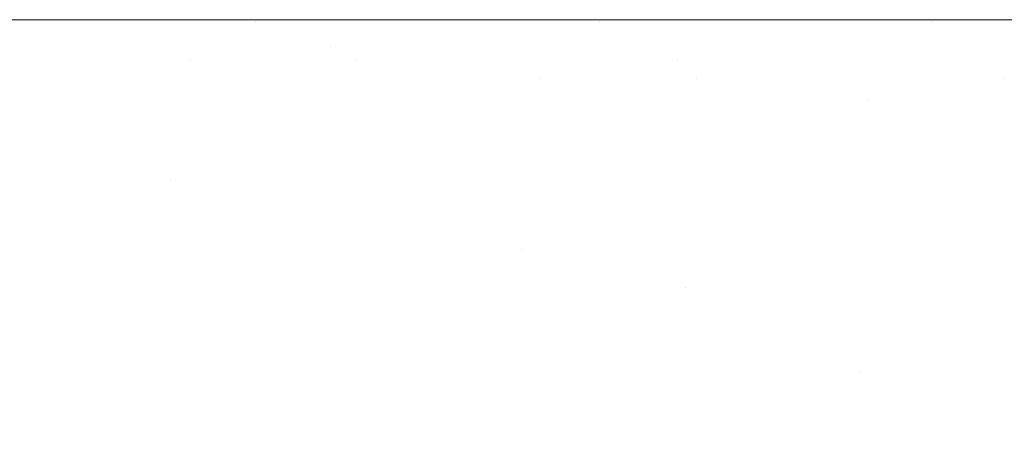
# Model space of a CAD drawing. Header units: centimetres. Extents: x -17.1 to 18.2, y 3.4 to 5.2.
# Tile 176 of 256: x -5.219 to -5.1899, y 5.188 to 5.2002. Entities that reach past the tile are written whole.
import ezdxf

# ---------------------------------------------------------------- set-up
doc = ezdxf.new("R2010")
doc.units = ezdxf.units.CM
doc.header["$LTSCALE"] = 2.54
doc.layers.add('Lucido design-1', color=7, linetype='Continuous')

# ---------------------------------------------------------------- blocks, each defined once
blk = doc.blocks.new('Gruppo-4-1')
at = {"color": 7, "linetype": 'Continuous', "lineweight": 9}
for points, invisible_edges in [([(18.147234, 5.200144, -1872.31239), (18.147234, 5.200212, -1872.315514), (-17.020308, 5.200212, -1872.315514), (-17.020308, 5.200144, -1872.31239)], 8), ([(-17.020308, 5.200212, -1872.315514), (6.292262, 5.200212, -1872.515514), (-5.165337, 5.200212, -1872.515514)], 9), ([(-5.165337, 5.200212, -1872.515514), (-5.16604, 5.200212, -1872.515517), (-17.020308, 5.200212, -1872.315514)], 10), ([(-5.16604, 5.200212, -1872.515517), (-5.16949, 5.200212, -1872.515612), (-17.020308, 5.200212, -1872.315514)], 10), ([(6.292262, 5.200212, -1872.515514), (-17.020308, 5.200212, -1872.315514), (18.147234, 5.200212, -1872.315514)], 9), ([(-17.020308, 5.200212, -1872.315514), (-5.173109, 5.200212, -1872.515859), (-5.173872, 5.200212, -1872.515942)], 9), ([(-5.16949, 5.200212, -1872.515612), (-5.173109, 5.200212, -1872.515859), (-17.020308, 5.200212, -1872.315514)], 10), ([(-5.173872, 5.200212, -1872.515942), (-5.176745, 5.200212, -1872.516257), (-17.020308, 5.200212, -1872.315514)], 10), ([(-5.176745, 5.200212, -1872.516257), (-5.180403, 5.200212, -1872.516812), (-17.020308, 5.200212, -1872.315514)], 10), ([(-5.180403, 5.200212, -1872.516812), (-5.184086, 5.200212, -1872.517528), (-17.020308, 5.200212, -1872.315514)], 10), ([(-5.184086, 5.200212, -1872.517528), (-5.1878, 5.200212, -1872.518411), (-17.020308, 5.200212, -1872.315514)], 10), ([(-5.1878, 5.200212, -1872.518411), (-5.191547, 5.200212, -1872.519469), (-17.020308, 5.200212, -1872.315514)], 10), ([(-5.191547, 5.200212, -1872.519469), (-5.195333, 5.200212, -1872.52071), (-17.020308, 5.200212, -1872.315514)], 10), ([(-5.195333, 5.200212, -1872.52071), (-5.19916, 5.200212, -1872.522144), (-17.020308, 5.200212, -1872.315514)], 10), ([(-5.19916, 5.200212, -1872.522144), (-5.203033, 5.200212, -1872.523784), (-17.020308, 5.200212, -1872.315514)], 10), ([(-5.203033, 5.200212, -1872.523784), (-5.206954, 5.200212, -1872.525642), (-17.020308, 5.200212, -1872.315514)], 10), ([(-5.206954, 5.200212, -1872.525642), (-5.210927, 5.200212, -1872.527734), (-17.020308, 5.200212, -1872.315514)], 10), ([(-5.210927, 5.200212, -1872.527734), (-5.214954, 5.200212, -1872.530076), (-17.020308, 5.200212, -1872.315514)], 10), ([(-5.214954, 5.200212, -1872.530076), (-5.219036, 5.200212, -1872.532687), (-17.020308, 5.200212, -1872.315514)], 10), ([(-17.020308, 5.200144, -1872.31239), (-17.020308, 5.200117, -1872.311152), (18.147234, 5.200117, -1872.311152), (18.147234, 5.200144, -1872.31239)], 10), ([(18.147234, 5.200117, -1872.311152), (-17.020308, 5.200117, -1872.311152), (-17.020308, 5.199831, -1872.306798), (18.147234, 5.199831, -1872.306798)], 5), ([(-5.219036, 5.200212, -1872.532687), (-5.214954, 5.200212, -1872.530076), (-5.212028, 5.200163, -1872.531694), (-5.222473, 5.200163, -1872.538547)], 14), ([(-5.212028, 5.200163, -1872.531694), (-5.211288, 5.200017, -1872.534606), (-5.221568, 5.200017, -1872.541351), (-5.222473, 5.200163, -1872.538547)], 15), ([(-5.214954, 5.200212, -1872.530076), (-5.210927, 5.200212, -1872.527734), (-5.212028, 5.200163, -1872.531694)], 10), ([(-5.201845, 5.200163, -1872.526513), (-5.212028, 5.200163, -1872.531694), (-5.210927, 5.200212, -1872.527734), (-5.206954, 5.200212, -1872.525642)], 11), ([(-5.201845, 5.200163, -1872.526513), (-5.201267, 5.200017, -1872.529508), (-5.211288, 5.200017, -1872.534606), (-5.212028, 5.200163, -1872.531694)], 15), ([(-5.206954, 5.200212, -1872.525642), (-5.203033, 5.200212, -1872.523784), (-5.201845, 5.200163, -1872.526513)], 10), ([(-5.201845, 5.200163, -1872.526513), (-5.203033, 5.200212, -1872.523784), (-5.19916, 5.200212, -1872.522144)], 9), ([(-5.19916, 5.200212, -1872.522144), (-5.195333, 5.200212, -1872.52071), (-5.192028, 5.200163, -1872.522807), (-5.201845, 5.200163, -1872.526513)], 14), ([(-5.192028, 5.200163, -1872.522807), (-5.191605, 5.200017, -1872.525861), (-5.201267, 5.200017, -1872.529508), (-5.201845, 5.200163, -1872.526513)], 15), ([(-5.195333, 5.200212, -1872.52071), (-5.191547, 5.200212, -1872.519469), (-5.192028, 5.200163, -1872.522807)], 10), ([(-5.182645, 5.200163, -1872.520381), (-5.192028, 5.200163, -1872.522807), (-5.191547, 5.200212, -1872.519469), (-5.1878, 5.200212, -1872.518411)], 11), ([(-5.182645, 5.200163, -1872.520381), (-5.182371, 5.200017, -1872.523473), (-5.191605, 5.200017, -1872.525861), (-5.192028, 5.200163, -1872.522807)], 15), ([(18.147234, 5.199831, -1872.306798), (-17.020308, 5.199831, -1872.306798), (-17.020308, 5.199356, -1872.302461), (18.147234, 5.199356, -1872.302461)], 5), ([(-5.220665, 5.199774, -1872.544147), (-5.221568, 5.200017, -1872.541351), (-5.211288, 5.200017, -1872.534606), (-5.21055, 5.199774, -1872.537511)], 15), ([(-5.21055, 5.199774, -1872.537511), (-5.209816, 5.199434, -1872.540402), (-5.219766, 5.199434, -1872.546931), (-5.220665, 5.199774, -1872.544147)], 15), ([(-5.21055, 5.199774, -1872.537511), (-5.211288, 5.200017, -1872.534606), (-5.201267, 5.200017, -1872.529508), (-5.20069, 5.199774, -1872.532494)], 15), ([(-5.20069, 5.199774, -1872.532494), (-5.200116, 5.199434, -1872.535467), (-5.209816, 5.199434, -1872.540402), (-5.21055, 5.199774, -1872.537511)], 15), ([(-5.20069, 5.199774, -1872.532494), (-5.201267, 5.200017, -1872.529508), (-5.191605, 5.200017, -1872.525861), (-5.191183, 5.199774, -1872.528906)], 15), ([(-5.191183, 5.199774, -1872.528906), (-5.190763, 5.199434, -1872.531937), (-5.200116, 5.199434, -1872.535467), (-5.20069, 5.199774, -1872.532494)], 15), ([(-5.191183, 5.199774, -1872.528906), (-5.191605, 5.200017, -1872.525861), (-5.182371, 5.200017, -1872.523473), (-5.182097, 5.199774, -1872.526556)], 15), ([(-5.182097, 5.199774, -1872.526556), (-5.181825, 5.199434, -1872.529625), (-5.190763, 5.199434, -1872.531937), (-5.191183, 5.199774, -1872.528906)], 15), ([(18.147234, 5.199356, -1872.302461), (-17.020308, 5.199356, -1872.302461), (-17.020308, 5.198693, -1872.298149), (18.147234, 5.198693, -1872.298149)], 5), ([(-5.224797, 5.199434, -1872.55085), (-5.219766, 5.199434, -1872.546931), (-5.218873, 5.198999, -1872.549698), (-5.223821, 5.198999, -1872.553554)], 15), ([(-5.213955, 5.198999, -1872.54628), (-5.219766, 5.199434, -1872.546931), (-5.209816, 5.199434, -1872.540402)], 11), ([(-5.213955, 5.198999, -1872.54628), (-5.218873, 5.198999, -1872.549698), (-5.219766, 5.199434, -1872.546931)], 11), ([(-5.209816, 5.199434, -1872.540402), (-5.209085, 5.198999, -1872.543277), (-5.213955, 5.198999, -1872.54628)], 11), ([(-5.209085, 5.198999, -1872.543277), (-5.209816, 5.199434, -1872.540402), (-5.200116, 5.199434, -1872.535467), (-5.199545, 5.198999, -1872.538423)], 15), ([(-5.199545, 5.198999, -1872.538423), (-5.200116, 5.199434, -1872.535467), (-5.190763, 5.199434, -1872.531937), (-5.190346, 5.198999, -1872.534951)], 15), ([(-5.190346, 5.198999, -1872.534951), (-5.190763, 5.199434, -1872.531937), (-5.181825, 5.199434, -1872.529625), (-5.181554, 5.198999, -1872.532677)], 15), ([(-5.223821, 5.198999, -1872.553554), (-5.218873, 5.198999, -1872.549698), (-5.217986, 5.19847, -1872.552446), (-5.222852, 5.19847, -1872.556237)], 15), ([(-5.21315, 5.19847, -1872.549084), (-5.217986, 5.19847, -1872.552446), (-5.218873, 5.198999, -1872.549698), (-5.213955, 5.198999, -1872.54628)], 15), ([(-5.213955, 5.198999, -1872.54628), (-5.209085, 5.198999, -1872.543277), (-5.20836, 5.19847, -1872.546131), (-5.21315, 5.19847, -1872.549084)], 15), ([(-5.203632, 5.19847, -1872.543563), (-5.209085, 5.198999, -1872.543277), (-5.199545, 5.198999, -1872.538423)], 11), ([(-5.203632, 5.19847, -1872.543563), (-5.20836, 5.19847, -1872.546131), (-5.209085, 5.198999, -1872.543277)], 11), ([(-5.199545, 5.198999, -1872.538423), (-5.198978, 5.19847, -1872.541357), (-5.203632, 5.19847, -1872.543563)], 11), ([(-5.190346, 5.198999, -1872.534951), (-5.189932, 5.19847, -1872.537942), (-5.198978, 5.19847, -1872.541357), (-5.199545, 5.198999, -1872.538423)], 15), ([(-5.181554, 5.198999, -1872.532677), (-5.181285, 5.19847, -1872.535706), (-5.189932, 5.19847, -1872.537942), (-5.190346, 5.198999, -1872.534951)], 15), ([(18.147234, 5.198693, -1872.298149), (-17.020308, 5.198693, -1872.298149), (-17.020308, 5.197842, -1872.29387), (18.147234, 5.197842, -1872.29387)], 5), ([(-5.222852, 5.19847, -1872.556237), (-5.217986, 5.19847, -1872.552446), (-5.217107, 5.197848, -1872.555169), (-5.221891, 5.197848, -1872.558897)], 15), ([(-5.212351, 5.197848, -1872.551864), (-5.217107, 5.197848, -1872.555169), (-5.217986, 5.19847, -1872.552446), (-5.21315, 5.19847, -1872.549084)], 15), ([(-5.21315, 5.19847, -1872.549084), (-5.20836, 5.19847, -1872.546131), (-5.207642, 5.197848, -1872.54896), (-5.212351, 5.197848, -1872.551864)], 15), ([(-5.202993, 5.197848, -1872.546434), (-5.207642, 5.197848, -1872.54896), (-5.20836, 5.19847, -1872.546131), (-5.203632, 5.19847, -1872.543563)], 15), ([(-5.203632, 5.19847, -1872.543563), (-5.198978, 5.19847, -1872.541357), (-5.198416, 5.197848, -1872.544266), (-5.202993, 5.197848, -1872.546434)], 15), ([(-5.193923, 5.197848, -1872.542431), (-5.198978, 5.19847, -1872.541357), (-5.189932, 5.19847, -1872.537942)], 11), ([(-5.193923, 5.197848, -1872.542431), (-5.198416, 5.197848, -1872.544266), (-5.198978, 5.19847, -1872.541357)], 11), ([(-5.189932, 5.19847, -1872.537942), (-5.189521, 5.197848, -1872.540908), (-5.193923, 5.197848, -1872.542431)], 11), ([(-5.189521, 5.197848, -1872.540908), (-5.189932, 5.19847, -1872.537942), (-5.181285, 5.19847, -1872.535706), (-5.181019, 5.197848, -1872.538709)], 15), ([(18.147234, 5.197842, -1872.29387), (-17.020308, 5.197842, -1872.29387), (-17.020308, 5.196805, -1872.289632), (18.147234, 5.196805, -1872.289632)], 5), ([(-5.221891, 5.197848, -1872.558897), (-5.217107, 5.197848, -1872.555169), (-5.216236, 5.197135, -1872.557865), (-5.22094, 5.197135, -1872.56153)], 15), ([(-5.211561, 5.197135, -1872.554615), (-5.216236, 5.197135, -1872.557865), (-5.217107, 5.197848, -1872.555169), (-5.212351, 5.197848, -1872.551864)], 15), ([(-5.212351, 5.197848, -1872.551864), (-5.207642, 5.197848, -1872.54896), (-5.206931, 5.197135, -1872.55176), (-5.211561, 5.197135, -1872.554615)], 15), ([(-5.20236, 5.197135, -1872.549277), (-5.206931, 5.197135, -1872.55176), (-5.207642, 5.197848, -1872.54896), (-5.202993, 5.197848, -1872.546434)], 15), ([(-5.202993, 5.197848, -1872.546434), (-5.198416, 5.197848, -1872.544266), (-5.19786, 5.197135, -1872.547145), (-5.20236, 5.197135, -1872.549277)], 15), ([(-5.193442, 5.197135, -1872.545341), (-5.19786, 5.197135, -1872.547145), (-5.198416, 5.197848, -1872.544266), (-5.193923, 5.197848, -1872.542431)], 15), ([(-5.193923, 5.197848, -1872.542431), (-5.189521, 5.197848, -1872.540908), (-5.189114, 5.197135, -1872.543843), (-5.193442, 5.197135, -1872.545341)], 15), ([(-5.22, 5.196334, -1872.564133), (-5.22094, 5.197135, -1872.56153), (-5.216236, 5.197135, -1872.557865), (-5.215376, 5.196334, -1872.560529)], 15), ([(-5.215376, 5.196334, -1872.560529), (-5.216236, 5.197135, -1872.557865), (-5.211561, 5.197135, -1872.554615), (-5.21078, 5.196334, -1872.557335)], 15), ([(-5.21078, 5.196334, -1872.557335), (-5.211561, 5.197135, -1872.554615), (-5.206931, 5.197135, -1872.55176), (-5.206228, 5.196334, -1872.554527)], 15), ([(-5.201734, 5.196334, -1872.552087), (-5.206228, 5.196334, -1872.554527), (-5.206931, 5.197135, -1872.55176), (-5.20236, 5.197135, -1872.549277)], 15), ([(-5.20236, 5.197135, -1872.549277), (-5.19786, 5.197135, -1872.547145), (-5.19731, 5.196334, -1872.54999), (-5.201734, 5.196334, -1872.552087)], 15), ([(-5.192967, 5.196334, -1872.548217), (-5.19731, 5.196334, -1872.54999), (-5.19786, 5.197135, -1872.547145), (-5.193442, 5.197135, -1872.545341)], 15), ([(-5.193442, 5.197135, -1872.545341), (-5.189114, 5.197135, -1872.543843), (-5.188712, 5.196334, -1872.546745), (-5.192967, 5.196334, -1872.548217)], 15), ([(18.147234, 5.196805, -1872.289632), (-17.020308, 5.196805, -1872.289632), (-17.020308, 5.195584, -1872.285443), (18.147234, 5.195584, -1872.285443)], 5), ([(-5.22, 5.196334, -1872.564133), (-5.215376, 5.196334, -1872.560529), (-5.214527, 5.195446, -1872.563159), (-5.216797, 5.195446, -1872.564879)], 15), ([(-5.216797, 5.195446, -1872.564879), (-5.219073, 5.195446, -1872.566701), (-5.22, 5.196334, -1872.564133)], 11), ([(-5.21078, 5.196334, -1872.557335), (-5.210009, 5.195446, -1872.560019), (-5.214527, 5.195446, -1872.563159), (-5.215376, 5.196334, -1872.560529)], 15), ([(-5.206228, 5.196334, -1872.554527), (-5.205534, 5.195446, -1872.557259), (-5.210009, 5.195446, -1872.560019), (-5.21078, 5.196334, -1872.557335)], 15), ([(-5.201116, 5.195446, -1872.55486), (-5.205534, 5.195446, -1872.557259), (-5.206228, 5.196334, -1872.554527), (-5.201734, 5.196334, -1872.552087)], 15), ([(-5.201734, 5.196334, -1872.552087), (-5.19731, 5.196334, -1872.54999), (-5.196768, 5.195446, -1872.552799), (-5.201116, 5.195446, -1872.55486)], 15), ([(-5.192498, 5.195446, -1872.551056), (-5.196768, 5.195446, -1872.552799), (-5.19731, 5.196334, -1872.54999), (-5.192967, 5.196334, -1872.548217)], 15), ([(-5.192967, 5.196334, -1872.548217), (-5.188712, 5.196334, -1872.546745), (-5.188316, 5.195446, -1872.549609), (-5.192498, 5.195446, -1872.551056)], 15), ([(18.147234, 5.195584, -1872.285443), (-17.020308, 5.195584, -1872.285443), (-17.020308, 5.194181, -1872.281312), (18.147234, 5.194181, -1872.281312)], 5), ([(-5.221351, 5.195446, -1872.568629), (-5.219073, 5.195446, -1872.566701), (-5.218159, 5.194473, -1872.569233), (-5.220398, 5.194473, -1872.571128)], 15), ([(-5.215922, 5.194473, -1872.567441), (-5.218159, 5.194473, -1872.569233), (-5.219073, 5.195446, -1872.566701), (-5.216797, 5.195446, -1872.564879)], 15), ([(-5.216797, 5.195446, -1872.564879), (-5.214527, 5.195446, -1872.563159), (-5.21369, 5.194473, -1872.565751), (-5.215922, 5.194473, -1872.567441)], 15), ([(-5.214527, 5.195446, -1872.563159), (-5.210009, 5.195446, -1872.560019), (-5.209249, 5.194473, -1872.562664), (-5.211465, 5.194473, -1872.564159)], 15), ([(-5.211465, 5.194473, -1872.564159), (-5.21369, 5.194473, -1872.565751), (-5.214527, 5.195446, -1872.563159)], 11), ([(-5.209249, 5.194473, -1872.562664), (-5.210009, 5.195446, -1872.560019), (-5.205534, 5.195446, -1872.557259), (-5.20485, 5.194473, -1872.559951)], 15), ([(-5.200508, 5.194473, -1872.557593), (-5.20485, 5.194473, -1872.559951), (-5.205534, 5.195446, -1872.557259), (-5.201116, 5.195446, -1872.55486)], 15), ([(-5.201116, 5.195446, -1872.55486), (-5.196768, 5.195446, -1872.552799), (-5.196233, 5.194473, -1872.555567), (-5.200508, 5.194473, -1872.557593)], 15), ([(-5.192036, 5.194473, -1872.553854), (-5.196233, 5.194473, -1872.555567), (-5.196768, 5.195446, -1872.552799), (-5.192498, 5.195446, -1872.551056)], 15), ([(-5.192498, 5.195446, -1872.551056), (-5.188316, 5.195446, -1872.549609), (-5.187925, 5.194473, -1872.552431), (-5.192036, 5.194473, -1872.553854)], 15), ([(-5.220398, 5.194473, -1872.571128), (-5.218159, 5.194473, -1872.569233), (-5.217259, 5.19342, -1872.571724), (-5.21946, 5.19342, -1872.573587)], 15), ([(-5.21506, 5.19342, -1872.569963), (-5.217259, 5.19342, -1872.571724), (-5.218159, 5.194473, -1872.569233), (-5.215922, 5.194473, -1872.567441)], 15), ([(-5.215922, 5.194473, -1872.567441), (-5.21369, 5.194473, -1872.565751), (-5.212866, 5.19342, -1872.568302), (-5.21506, 5.19342, -1872.569963)], 15), ([(-5.210679, 5.19342, -1872.566737), (-5.212866, 5.19342, -1872.568302), (-5.21369, 5.194473, -1872.565751), (-5.211465, 5.194473, -1872.564159)], 15), ([(-5.211465, 5.194473, -1872.564159), (-5.209249, 5.194473, -1872.562664), (-5.208501, 5.19342, -1872.565267), (-5.210679, 5.19342, -1872.566737)], 15), ([(-5.209249, 5.194473, -1872.562664), (-5.20485, 5.194473, -1872.559951), (-5.204177, 5.19342, -1872.562601), (-5.206333, 5.19342, -1872.563889)], 15), ([(-5.206333, 5.19342, -1872.563889), (-5.208501, 5.19342, -1872.565267), (-5.209249, 5.194473, -1872.562664)], 11), ([(-5.199909, 5.19342, -1872.560282), (-5.204177, 5.19342, -1872.562601), (-5.20485, 5.194473, -1872.559951), (-5.200508, 5.194473, -1872.557593)], 15), ([(-5.200508, 5.194473, -1872.557593), (-5.196233, 5.194473, -1872.555567), (-5.195707, 5.19342, -1872.558291), (-5.199909, 5.19342, -1872.560282)], 15), ([(-5.191581, 5.19342, -1872.556607), (-5.195707, 5.19342, -1872.558291), (-5.196233, 5.194473, -1872.555567), (-5.192036, 5.194473, -1872.553854)], 15), ([(-5.192036, 5.194473, -1872.553854), (-5.187925, 5.194473, -1872.552431), (-5.18754, 5.19342, -1872.555209), (-5.191581, 5.19342, -1872.556607)], 15), ([(18.147234, 5.194181, -1872.281312), (-17.020308, 5.194181, -1872.281312), (-17.020308, 5.1926, -1872.277246), (18.147234, 5.1926, -1872.277246)], 5), ([(-5.218539, 5.192287, -1872.576004), (-5.220702, 5.192287, -1872.577937), (-5.221661, 5.19342, -1872.575553), (-5.21946, 5.19342, -1872.573587)], 15), ([(-5.21946, 5.19342, -1872.573587), (-5.217259, 5.19342, -1872.571724), (-5.216375, 5.192287, -1872.574173), (-5.218539, 5.192287, -1872.576004)], 15), ([(-5.214214, 5.192287, -1872.572442), (-5.216375, 5.192287, -1872.574173), (-5.217259, 5.19342, -1872.571724), (-5.21506, 5.19342, -1872.569963)], 15), ([(-5.21506, 5.19342, -1872.569963), (-5.212866, 5.19342, -1872.568302), (-5.212057, 5.192287, -1872.570809), (-5.214214, 5.192287, -1872.572442)], 15), ([(-5.209907, 5.192287, -1872.569271), (-5.212057, 5.192287, -1872.570809), (-5.212866, 5.19342, -1872.568302), (-5.210679, 5.19342, -1872.566737)], 15), ([(-5.210679, 5.19342, -1872.566737), (-5.208501, 5.19342, -1872.565267), (-5.207766, 5.192287, -1872.567826), (-5.209907, 5.192287, -1872.569271)], 15), ([(-5.205635, 5.192287, -1872.566471), (-5.207766, 5.192287, -1872.567826), (-5.208501, 5.19342, -1872.565267), (-5.206333, 5.19342, -1872.563889)], 15), ([(-5.206333, 5.19342, -1872.563889), (-5.204177, 5.19342, -1872.562601), (-5.203516, 5.192287, -1872.565205), (-5.205635, 5.192287, -1872.566471)], 15), ([(-5.204177, 5.19342, -1872.562601), (-5.199909, 5.19342, -1872.560282), (-5.19932, 5.192287, -1872.562926), (-5.20141, 5.192287, -1872.564024)], 15), ([(-5.20141, 5.192287, -1872.564024), (-5.203516, 5.192287, -1872.565205), (-5.204177, 5.19342, -1872.562601)], 11), ([(-5.19932, 5.192287, -1872.562926), (-5.199909, 5.19342, -1872.560282), (-5.195707, 5.19342, -1872.558291), (-5.19519, 5.192287, -1872.560969)], 15), ([(-5.19519, 5.192287, -1872.560969), (-5.195707, 5.19342, -1872.558291), (-5.191581, 5.19342, -1872.556607), (-5.191135, 5.192287, -1872.559313)], 15), ([(-5.191135, 5.192287, -1872.559313), (-5.191581, 5.19342, -1872.556607), (-5.18754, 5.19342, -1872.555209), (-5.187162, 5.192287, -1872.557938)], 15), ([(18.147234, 5.190843, -1872.273252), (18.147234, 5.1926, -1872.277246), (-17.020308, 5.1926, -1872.277246), (-17.020308, 5.19167, -1872.275133)], 10), ([(-5.217634, 5.191079, -1872.578376), (-5.219761, 5.191079, -1872.580275), (-5.220702, 5.192287, -1872.577937), (-5.218539, 5.192287, -1872.576004)], 15), ([(-5.218539, 5.192287, -1872.576004), (-5.216375, 5.192287, -1872.574173), (-5.215507, 5.191079, -1872.576576), (-5.217634, 5.191079, -1872.578376)], 15), ([(-5.213383, 5.191079, -1872.574874), (-5.215507, 5.191079, -1872.576576), (-5.216375, 5.192287, -1872.574173), (-5.214214, 5.192287, -1872.572442)], 15), ([(-5.214214, 5.192287, -1872.572442), (-5.212057, 5.192287, -1872.570809), (-5.211263, 5.191079, -1872.573269), (-5.213383, 5.191079, -1872.574874)], 15), ([(-5.209149, 5.191079, -1872.571757), (-5.211263, 5.191079, -1872.573269), (-5.212057, 5.192287, -1872.570809), (-5.209907, 5.192287, -1872.569271)], 15), ([(-5.209907, 5.192287, -1872.569271), (-5.207766, 5.192287, -1872.567826), (-5.207044, 5.191079, -1872.570336), (-5.209149, 5.191079, -1872.571757)], 15), ([(-5.20495, 5.191079, -1872.569005), (-5.207044, 5.191079, -1872.570336), (-5.207766, 5.192287, -1872.567826), (-5.205635, 5.192287, -1872.566471)], 15), ([(-5.205635, 5.192287, -1872.566471), (-5.203516, 5.192287, -1872.565205), (-5.202867, 5.191079, -1872.56776), (-5.20495, 5.191079, -1872.569005)], 15), ([(-5.200797, 5.191079, -1872.566599), (-5.202867, 5.191079, -1872.56776), (-5.203516, 5.192287, -1872.565205), (-5.20141, 5.192287, -1872.564024)], 15), ([(-5.20141, 5.192287, -1872.564024), (-5.19932, 5.192287, -1872.562926), (-5.198742, 5.191079, -1872.56552), (-5.200797, 5.191079, -1872.566599)], 15), ([(-5.19932, 5.192287, -1872.562926), (-5.19519, 5.192287, -1872.560969), (-5.194682, 5.191079, -1872.563596), (-5.196704, 5.191079, -1872.56452)], 15), ([(-5.196704, 5.191079, -1872.56452), (-5.198742, 5.191079, -1872.56552), (-5.19932, 5.192287, -1872.562926)], 11), ([(-5.191135, 5.192287, -1872.559313), (-5.190696, 5.191079, -1872.561968), (-5.194682, 5.191079, -1872.563596), (-5.19519, 5.192287, -1872.560969)], 15), ([(-5.187162, 5.192287, -1872.557938), (-5.186791, 5.191079, -1872.560617), (-5.190696, 5.191079, -1872.561968), (-5.191135, 5.192287, -1872.559313)], 15), ([(-17.020308, 5.19167, -1872.275133), (-17.020308, 5.190843, -1872.273252), (18.147234, 5.190843, -1872.273252)], 10), ([(-5.221886, 5.191079, -1872.582278), (-5.219761, 5.191079, -1872.580275), (-5.218839, 5.189798, -1872.582568), (-5.220927, 5.189798, -1872.584536)], 15), ([(-5.216748, 5.189798, -1872.5807), (-5.218839, 5.189798, -1872.582568), (-5.219761, 5.191079, -1872.580275), (-5.217634, 5.191079, -1872.578376)], 15), ([(-5.217634, 5.191079, -1872.578376), (-5.215507, 5.191079, -1872.576576), (-5.214657, 5.189798, -1872.578931), (-5.216748, 5.189798, -1872.5807)], 15), ([(-5.212568, 5.189798, -1872.577258), (-5.214657, 5.189798, -1872.578931), (-5.215507, 5.191079, -1872.576576), (-5.213383, 5.191079, -1872.574874)], 15), ([(-5.213383, 5.191079, -1872.574874), (-5.211263, 5.191079, -1872.573269), (-5.210484, 5.189798, -1872.57568), (-5.212568, 5.189798, -1872.577258)], 15), ([(-5.208407, 5.189798, -1872.574193), (-5.210484, 5.189798, -1872.57568), (-5.211263, 5.191079, -1872.573269), (-5.209149, 5.191079, -1872.571757)], 15), ([(-5.209149, 5.191079, -1872.571757), (-5.207044, 5.191079, -1872.570336), (-5.206337, 5.189798, -1872.572797), (-5.208407, 5.189798, -1872.574193)], 15), ([(-5.204278, 5.189798, -1872.571488), (-5.206337, 5.189798, -1872.572797), (-5.207044, 5.191079, -1872.570336), (-5.20495, 5.191079, -1872.569005)], 15), ([(-5.20495, 5.191079, -1872.569005), (-5.202867, 5.191079, -1872.56776), (-5.202231, 5.189798, -1872.570264), (-5.204278, 5.189798, -1872.571488)], 15), ([(-5.200196, 5.189798, -1872.569123), (-5.202231, 5.189798, -1872.570264), (-5.202867, 5.191079, -1872.56776), (-5.200797, 5.191079, -1872.566599)], 15), ([(-5.200797, 5.191079, -1872.566599), (-5.198742, 5.191079, -1872.56552), (-5.198176, 5.189798, -1872.568062), (-5.200196, 5.189798, -1872.569123)], 15), ([(-5.196172, 5.189798, -1872.567079), (-5.198176, 5.189798, -1872.568062), (-5.198742, 5.191079, -1872.56552), (-5.196704, 5.191079, -1872.56452)], 15), ([(-5.196704, 5.191079, -1872.56452), (-5.194682, 5.191079, -1872.563596), (-5.194185, 5.189798, -1872.566171), (-5.196172, 5.189798, -1872.567079)], 15), ([(-5.194185, 5.189798, -1872.566171), (-5.194682, 5.191079, -1872.563596), (-5.190696, 5.191079, -1872.561968), (-5.190266, 5.189798, -1872.564571)], 15), ([(-5.190266, 5.189798, -1872.564571), (-5.190696, 5.191079, -1872.561968), (-5.186791, 5.191079, -1872.560617), (-5.186427, 5.189798, -1872.563243)], 15), ([(18.147234, 5.188913, -1872.269339), (18.147234, 5.190843, -1872.273252), (-17.020308, 5.190843, -1872.273252), (-17.020308, 5.189777, -1872.27109)], 10), ([(-17.020308, 5.189777, -1872.27109), (-17.020308, 5.188913, -1872.269339), (18.147234, 5.188913, -1872.269339)], 10), ([(-5.220927, 5.189798, -1872.584536), (-5.218839, 5.189798, -1872.582568), (-5.217936, 5.188447, -1872.584811), (-5.219989, 5.188447, -1872.586746)], 15), ([(-5.21588, 5.188447, -1872.582974), (-5.217936, 5.188447, -1872.584811), (-5.218839, 5.189798, -1872.582568), (-5.216748, 5.189798, -1872.5807)], 15), ([(-5.216748, 5.189798, -1872.5807), (-5.214657, 5.189798, -1872.578931), (-5.213825, 5.188447, -1872.581235), (-5.21588, 5.188447, -1872.582974)], 15), ([(-5.211772, 5.188447, -1872.579591), (-5.213825, 5.188447, -1872.581235), (-5.214657, 5.189798, -1872.578931), (-5.212568, 5.189798, -1872.577258)], 15), ([(-5.212568, 5.189798, -1872.577258), (-5.210484, 5.189798, -1872.57568), (-5.209723, 5.188447, -1872.578039), (-5.211772, 5.188447, -1872.579591)], 15), ([(-5.20768, 5.188447, -1872.576578), (-5.209723, 5.188447, -1872.578039), (-5.210484, 5.189798, -1872.57568), (-5.208407, 5.189798, -1872.574193)], 15), ([(-5.208407, 5.189798, -1872.574193), (-5.206337, 5.189798, -1872.572797), (-5.205646, 5.188447, -1872.575205), (-5.20768, 5.188447, -1872.576578)], 15), ([(-5.203621, 5.188447, -1872.573918), (-5.205646, 5.188447, -1872.575205), (-5.206337, 5.189798, -1872.572797), (-5.204278, 5.189798, -1872.571488)], 15), ([(-5.204278, 5.189798, -1872.571488), (-5.202231, 5.189798, -1872.570264), (-5.201608, 5.188447, -1872.572715), (-5.203621, 5.188447, -1872.573918)], 15), ([(-5.199608, 5.188447, -1872.571593), (-5.201608, 5.188447, -1872.572715), (-5.202231, 5.189798, -1872.570264), (-5.200196, 5.189798, -1872.569123)], 15), ([(-5.200196, 5.189798, -1872.569123), (-5.198176, 5.189798, -1872.568062), (-5.197622, 5.188447, -1872.57055), (-5.199608, 5.188447, -1872.571593)], 15), ([(-5.195652, 5.188447, -1872.569583), (-5.197622, 5.188447, -1872.57055), (-5.198176, 5.189798, -1872.568062), (-5.196172, 5.189798, -1872.567079)], 15), ([(-5.196172, 5.189798, -1872.567079), (-5.194185, 5.189798, -1872.566171), (-5.193698, 5.188447, -1872.568691), (-5.195652, 5.188447, -1872.569583)], 15), ([(-5.194185, 5.189798, -1872.566171), (-5.190266, 5.189798, -1872.564571), (-5.189846, 5.188447, -1872.567118), (-5.191762, 5.188447, -1872.567869)], 15), ([(-5.191762, 5.188447, -1872.567869), (-5.193698, 5.188447, -1872.568691), (-5.194185, 5.189798, -1872.566171)], 11), ([(-5.186427, 5.189798, -1872.563243), (-5.186072, 5.188447, -1872.565812), (-5.189846, 5.188447, -1872.567118), (-5.190266, 5.189798, -1872.564571)], 15), ([(18.147234, 5.186815, -1872.265514), (18.147234, 5.188913, -1872.269339), (-17.020308, 5.188913, -1872.269339), (-17.020308, 5.187727, -1872.267176)], 10), ([(-5.219989, 5.188447, -1872.586746), (-5.217936, 5.188447, -1872.584811), (-5.217054, 5.187031, -1872.587003), (-5.219073, 5.187031, -1872.588905)], 15), ([(-5.215033, 5.187031, -1872.585197), (-5.217054, 5.187031, -1872.587003), (-5.217936, 5.188447, -1872.584811), (-5.21588, 5.188447, -1872.582974)], 15), ([(-5.21588, 5.188447, -1872.582974), (-5.213825, 5.188447, -1872.581235), (-5.213012, 5.187031, -1872.583487), (-5.215033, 5.187031, -1872.585197)], 15), ([(-5.210993, 5.187031, -1872.58187), (-5.213012, 5.187031, -1872.583487), (-5.213825, 5.188447, -1872.581235), (-5.211772, 5.188447, -1872.579591)], 15), ([(-5.211772, 5.188447, -1872.579591), (-5.209723, 5.188447, -1872.578039), (-5.208978, 5.187031, -1872.580344), (-5.210993, 5.187031, -1872.58187)], 15), ([(-5.20697, 5.187031, -1872.578908), (-5.208978, 5.187031, -1872.580344), (-5.209723, 5.188447, -1872.578039), (-5.20768, 5.188447, -1872.576578)], 15), ([(-5.20768, 5.188447, -1872.576578), (-5.205646, 5.188447, -1872.575205), (-5.20497, 5.187031, -1872.577558), (-5.20697, 5.187031, -1872.578908)], 15), ([(-5.202979, 5.187031, -1872.576293), (-5.20497, 5.187031, -1872.577558), (-5.205646, 5.188447, -1872.575205), (-5.203621, 5.188447, -1872.573918)], 15), ([(-5.203621, 5.188447, -1872.573918), (-5.201608, 5.188447, -1872.572715), (-5.201, 5.187031, -1872.57511), (-5.202979, 5.187031, -1872.576293)], 15), ([(-5.199033, 5.187031, -1872.574007), (-5.201, 5.187031, -1872.57511), (-5.201608, 5.188447, -1872.572715), (-5.199608, 5.188447, -1872.571593)], 15), ([(-5.199608, 5.188447, -1872.571593), (-5.197622, 5.188447, -1872.57055), (-5.197081, 5.187031, -1872.572981), (-5.199033, 5.187031, -1872.574007)], 15), ([(-5.195143, 5.187031, -1872.57203), (-5.197081, 5.187031, -1872.572981), (-5.197622, 5.188447, -1872.57055), (-5.195652, 5.188447, -1872.569583)], 15), ([(-5.195652, 5.188447, -1872.569583), (-5.193698, 5.188447, -1872.568691), (-5.193223, 5.187031, -1872.571153), (-5.195143, 5.187031, -1872.57203)], 15), ([(-5.191319, 5.187031, -1872.570345), (-5.193223, 5.187031, -1872.571153), (-5.193698, 5.188447, -1872.568691), (-5.191762, 5.188447, -1872.567869)], 15), ([(-5.191762, 5.188447, -1872.567869), (-5.189846, 5.188447, -1872.567118), (-5.189435, 5.187031, -1872.569606), (-5.191319, 5.187031, -1872.570345)], 15)]:
    blk.add_3dface(points, dxfattribs=dict(at, invisible_edges=invisible_edges))
blk = doc.blocks.new('Gruppo-5-1')
at = {"color": 7}
blk.add_blockref('Gruppo-4-1', (0, 0), dxfattribs=at)

msp = doc.modelspace()

# ---------------------------------------------------------------- block references
at = {"layer": 'Lucido design-1', "color": 7}
msp.add_blockref('Gruppo-5-1', (0, 0), dxfattribs=at)

doc.saveas('drawing.dxf')
